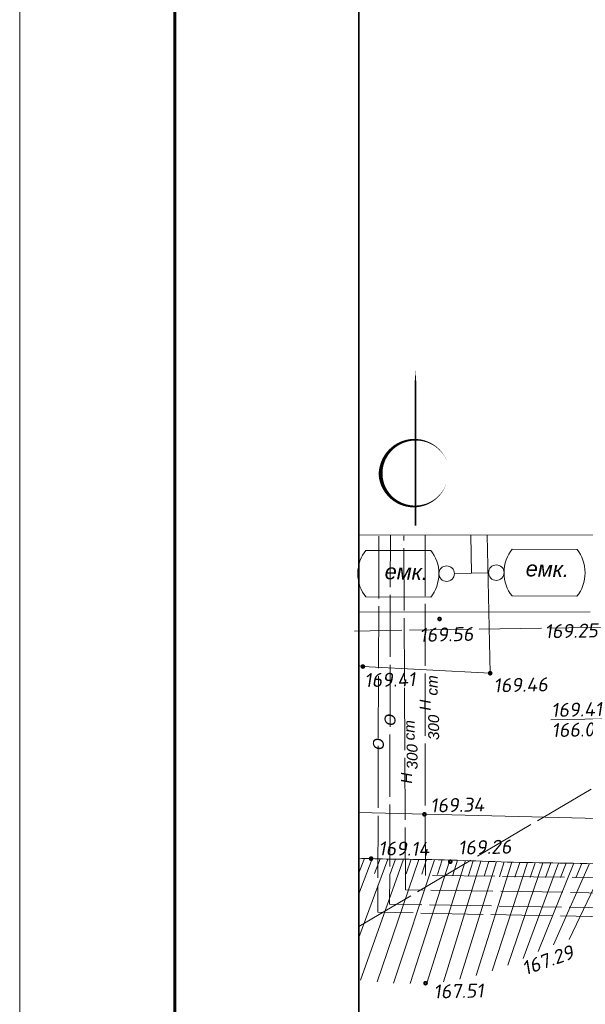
# Model space of a CAD drawing. Header units: millimetres. Extents: x 523209 to 536718, y -48289 to -47398.
# Tile 30 of 116: x 529365 to 529438, y -47975 to -47848. Entities that reach past the tile are written whole.
import ezdxf
from ezdxf.enums import TextEntityAlignment as Align

# ---------------------------------------------------------------- set-up
doc = ezdxf.new("R2010")
doc.units = ezdxf.units.MM
doc.linetypes.add('LU197', pattern=[9, 8, -1])
doc.layers.add('A_SEVER', color=7, linetype='Continuous')
for name, color, linetype, lineweight in [('KANALIZACIA', 1, 'LU197', 13), ('MATERIALOPROWOD', 7, 'LU197', 13), ('OTMETKI', 7, 'Continuous', 13), ('TEXT', 7, 'Continuous', 13), ('TOPOGRAFIA', 7, 'Continuous', 13), ('WODOPROWOD', 150, 'LU197', 13), ('ZDANIA', 7, 'Continuous', 15), ('ВК-линия контур', 132, 'Continuous', 15), ('ВК-линия толстая', 30, 'Continuous', 60), ('ВК-Текст', 1, 'Continuous', 30), ('ГП ГП', 10, 'ОПС_W2', 30)]:
    doc.layers.add(name, color=color, linetype=linetype, lineweight=lineweight)
doc.styles.add('SIMPLEX_K', font='ariali.ttf')
doc.styles.get("Standard").update_dxf_attribs({"font": 'arial.ttf'})
doc.styles.add('Standard_k', font='simplex.shx', dxfattribs={"oblique": 10})
doc.styles.add('ОПС', font='arial.ttf')
doc.linetypes.add('LUTT008aa', pattern='A,2,[133,ltypeshp.shx,S=0.5,R=0,X=-1,Y=0],0,[130,ltypeshp.shx,S=0.5,R=0,X=-0.5,Y=0.5],-0.001,["*",Standard,S=1,R=0,X=-0.831,Y=-0.5],2', length=4.001)
doc.linetypes.add('ОПС_W2', pattern='A,10,-0.5,["W2",ОПС,S=1,R=0,X=0,Y=-0.5],-2.5', length=13)

# ---------------------------------------------------------------- blocks, each defined once
blk = doc.blocks.new('Pk_blok')
at = {"color": 0, "linetype": 'Continuous', "lineweight": 13, "const_width": 0.25}
blk.add_lwpolyline([(-0.175, 0, 1), (0.175, 0, 1)], format="xyb", close=True, dxfattribs=at)
blk = doc.blocks.new('U095')
at = {"layer": 'TOPOGRAFIA'}
blk.add_lwpolyline([(1, -2.25), (9, -2.25, 0.444444), (9, 2.25), (1, 2.25, 0.444444)], format="xyb", close=True, dxfattribs=at)
blk = doc.blocks.new('GC_SEVER1')
at = {"layer": 'ГП ГП', "color": 0, "linetype": 'ByBlock', "lineweight": 0}
for points in [[(0, 0, 0.5, 0.5, 0), (0, 25, 2, 0, 0), (0, 40, 0, 0, 0)], [(7, 22, 0, 0, 0), (8, 17, 0, 1, 0.8179), (-9, 13, 1, 0, 0.8179), (8, 11, 0, 0, 0)]]:
    blk.add_lwpolyline(points, format="xyseb", dxfattribs=at)
blk = doc.blocks.new('*U71')
at = {"layer": 'ВК-линия контур', "color": 0}
blk.add_line((-420, 0), (-420, 594), dxfattribs=at)
at = {"layer": 'ВК-линия толстая', "color": 0}
blk.add_lwpolyline([(-400, 5), (-400, 589), (-5, 589), (-5, 5)], close=True, dxfattribs=at)
at = {"layer": 'ВК-Текст', "color": 0, "ltscale": 0.5}
blk.add_attdef('ВЕРХНИЙ_ШИФР', text='', height=0.000005, rotation=90, dxfattribs=at).set_placement((-19, 589), align=Align.MIDDLE_CENTER)
at = {"layer": 'ВК-Текст', "color": 0}
blk.add_attdef('ЛИСТ_АЛ', text='', height=2.5, dxfattribs=at).set_placement((-10, 585.5), align=Align.MIDDLE_CENTER)
at = {"layer": 'ВК-Текст', "color": 0, "flags": 12}
blk.add_attdef('ФОРМАТ_ЛИСТА', (-42, 1.56), '', height=2.5, dxfattribs=at)

msp = doc.modelspace()

# ---------------------------------------------------------------- linework, layer by layer
at = {"linetype": 'ByBlock', "const_width": 0.2, "flags": 128}
msp.add_lwpolyline([(529408.83828, -48054.5521), (529566.02255, -48054.5521), (529566.02255, -47722.58174), (529408.83828, -47722.58174), (529408.83828, -48054.5521)], dxfattribs=at)
at = {"layer": 'KANALIZACIA'}
msp.add_line((529495.35015, -47925.89921), (529408.25029, -47927.23106), dxfattribs=at)
at = {"layer": 'MATERIALOPROWOD'}
for p, q in [((529417.40488, -47958.72481), (529417.37634, -47914.84282)), ((529543.3293, -47960.31275), (529417.40488, -47958.72481)), ((529543.10341, -47962.67798), (529414.8337, -47960.56846))]:
    msp.add_line(p, q, dxfattribs=at)
at = {"layer": 'MATERIALOPROWOD', "flags": 128}
for points in [[(529411.42147, -47915.02846), (529411.27251, -47963.45906), (529542.76904, -47966.17912)], [(529542.92153, -47964.58246), (529412.79868, -47962.43795), (529412.89904, -47914.93059)], [(529414.8337, -47960.56846), (529414.61065, -47914.97246)]]:
    msp.add_lwpolyline(points, dxfattribs=at)
at = {"layer": 'TOPOGRAFIA'}
for p, q in [((529423.34412, -47919.77515), (529423.24376, -47914.87571)), ((529425.54368, -47919.73009), (529421.14456, -47919.8202)), ((529410.56765, -47956.56759), (529408.83828, -47961.08054)), ((529412.56717, -47956.61182), (529408.83828, -47966.71772)), ((529409.56816, -47956.53529), (529408.84133, -47958.39857)), ((529414.567, -47956.6391), (529409.04053, -47972.20547)), ((529411.56734, -47956.59265), (529410.86333, -47958.46466)), ((529416.56688, -47956.66259), (529411.17435, -47972.43071)), ((529413.56707, -47956.62675), (529412.88631, -47958.50735)), ((529418.56663, -47956.69536), (529413.31409, -47972.58929)), ((529415.56694, -47956.6505), (529414.90877, -47958.53912)), ((529420.56601, -47956.74556), (529415.45859, -47972.65467)), ((529417.56679, -47956.677), (529416.9294, -47958.57274)), ((529422.56502, -47956.80886), (529417.60334, -47972.60192)), ((529419.56637, -47956.71843), (529418.9469, -47958.6201)), ((529424.56382, -47956.87895), (529419.74048, -47972.41407)), ((529421.56556, -47956.77597), (529420.96015, -47958.68216)), ((529426.56259, -47956.94951), (529421.86129, -47972.09021)), ((529423.56444, -47956.84345), (529422.96819, -47958.75253)), ((529428.56156, -47957.01423), (529423.95691, -47971.63083)), ((529425.56319, -47956.91457), (529424.97013, -47958.82464)), ((529430.56088, -47957.06679), (529426.01785, -47971.03494)), ((529427.56204, -47956.983), (529426.96502, -47958.89183)), ((529432.56059, -47957.10202), (529428.03349, -47970.30035)), ((529429.56117, -47957.04242), (529428.95139, -47958.94722)), ((529434.56045, -47957.12674), (529429.99859, -47969.43912)), ((529431.5607, -47957.08658), (529430.92693, -47958.98353)), ((529436.56027, -47957.15529), (529431.94349, -47968.5327)), ((529433.56052, -47957.1148), (529432.88858, -47958.99857)), ((529438.55972, -47957.20211), (529433.91353, -47967.68301)), ((529435.56038, -47957.13964), (529434.83685, -47959.0042)), ((529440.55812, -47957.28173), (529435.94615, -47966.99884)), ((529437.56007, -47957.17551), (529436.77869, -47959.01658))]:
    msp.add_line(p, q, dxfattribs=at)
for points in [[(529408.83828, -47931.68775, 0.006253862), (529409.35023, -47931.80564), (529425.75749, -47932.66782), (529425.35709, -47914.87462)], [(529488.58179, -47940.63888), (529464.65229, -47940.591, 0.262663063), (529451.72276, -47951.69023), (529408.83828, -47950.60139)]]:
    msp.add_lwpolyline(points, format="xyb", dxfattribs=at)
at = {"layer": 'TOPOGRAFIA', "linetype": 'LUTT008aa', "lineweight": 20}
msp.add_lwpolyline([(529408.83828, -47924.78523), (529438.64457, -47924.76976)], dxfattribs=at)
at = {"layer": 'TOPOGRAFIA'}
for centre in [(529420.14476, -47919.84068), (529426.54348, -47919.70961)]:
    msp.add_circle(centre, 1.00001, dxfattribs=at)
msp.add_open_spline([(529482.00881, -47966.21217), (529480.08558, -47964.89054), (529473.67008, -47960.48184), (529462.67733, -47959.78874), (529452.35588, -47958.92244), (529442.79115, -47957.05428), (529431.54202, -47957.24151), (529419.96954, -47956.63585), (529412.49329, -47956.64103), (529409.36425, -47956.52865), (529408.83828, -47956.50744)], degree=3, knots=[0, 0, 0, 0, 3.466280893, 11.562768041, 15.805544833, 19.11414787, 26.122522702, 32.599197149, 36.519183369, 37.311914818, 37.311914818, 37.311914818, 37.311914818], dxfattribs=at)
at = {"layer": 'WODOPROWOD'}
msp.add_line((529446.49995, -47943.0083), (529408.83828, -47965.32155), dxfattribs=at)
at = {"layer": 'ZDANIA'}
msp.add_lwpolyline([(529408.83828, -47914.88319), (529492.27957, -47914.83989), (529492.69499, -47722.58174)], dxfattribs=at)

# ---------------------------------------------------------------- block references
msp.add_blockref('*U71', (529785.11413, -48288.68774))
at = {"layer": 'A_SEVER', "linetype": 'ByBlock', "lineweight": 0, "xscale": 0.4999999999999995, "yscale": 0.4999999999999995, "zscale": 0.4999999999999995, "rotation": 0.0002104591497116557}
msp.add_blockref('GC_SEVER1', (529416.13106, -47913.67671), dxfattribs=at)
at = {"layer": 'OTMETKI', "linetype": 'Continuous', "xscale": 1.00000973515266, "yscale": 1.00000973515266, "zscale": 1.00000973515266, "rotation": 1.173488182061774}
for p in [(529419.23091, -47925.67794), (529409.35023, -47931.80564), (529425.75749, -47932.66782), (529417.28398, -47950.84934), (529410.41749, -47956.56322), (529420.61782, -47956.9584), (529417.42968, -47972.61113)]:
    msp.add_blockref('Pk_blok', p, dxfattribs=at)
at = {"layer": 'TOPOGRAFIA', "xscale": 1.044618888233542, "yscale": 1.33334631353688, "zscale": 2.00001947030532, "rotation": 359.8734507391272}
for p in [(529427.54346, -47919.70241), (529408.69879, -47919.83809)]:
    msp.add_blockref('U095', p, dxfattribs=at)

# ---------------------------------------------------------------- texts
at = {"layer": 'MATERIALOPROWOD', "linetype": 'Continuous', "lineweight": 13, "style": 'SIMPLEX_K'}
for s, rotation, p in [('ст', 90.0372604, (529418.98246, -47935.54605)), ('300', 90.0372604, (529419.17273, -47941.27865)), ('ст', 90.2802895, (529416.03285, -47941.31821)), ('300', 90.2802895, (529416.4054, -47945.06317))]:
    msp.add_text(s, height=1.400014, rotation=rotation, dxfattribs=at).set_placement(p)
for s, rotation, p in [('Н', 90.0372604, (529417.39061, -47936.78381)), ('О', 89.8789553, (529412.84886, -47938.68427)), ('О', 89.8237749, (529411.35109, -47941.80382)), ('Н', 90.2802895, (529414.97718, -47946.18575))]:
    msp.add_text(s, height=1.40001, rotation=rotation, dxfattribs=at).set_placement(p, align=Align.MIDDLE)
at = {"layer": 'OTMETKI', "style": 'Standard_k', "oblique": 10}
for s, rotation, p in [('169.56', 1.1734882, (529416.62122, -47926.83914)), ('169.25', 1.1734882, (529432.75292, -47926.38377)), ('169.41', 1.1734882, (529409.52157, -47932.66677)), ('169.46', 1.1734882, (529426.16687, -47933.34282)), ('%%u169.41', 1.1734882, (529433.60076, -47936.5216)), ('169.34', 1.1734882, (529418.01319, -47948.81859)), ('169.14', 359.3273419, (529411.36109, -47954.33161)), ('169.26', 1.1734882, (529421.60891, -47954.24294)), ('167.29', 19.4998114, (529429.67779, -47969.93016)), ('167.51', 1.1734882, (529418.43358, -47972.79061))]:
    msp.add_text(s, height=1.800018, rotation=rotation, dxfattribs=at).set_placement(p, align=Align.TOP_LEFT)
at = {"layer": 'TEXT', "style": 'SIMPLEX_K'}
for p in [(529412.14869, -47920.55402), (529430.33117, -47920.18157)]:
    msp.add_text('емк.', height=2.000019, rotation=358.8688215, dxfattribs=at).set_placement(p)
at = {"layer": 'WODOPROWOD', "linetype": 'Continuous', "lineweight": 13, "style": 'Standard_k', "oblique": 10}
msp.add_text('166.03в.тр', height=1.800018, rotation=1.1734882, dxfattribs=at).set_placement((529433.69071, -47940.91272))

doc.saveas('drawing.dxf')
